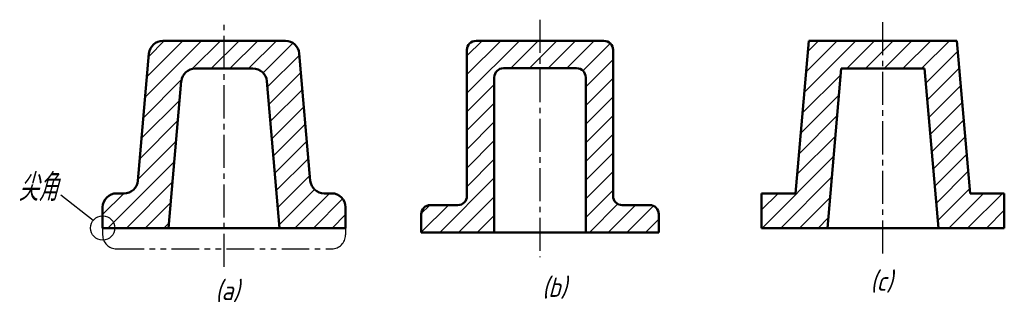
# Model space of a CAD drawing. Header units: millimetres. Extents: x 95 to 237, y 35 to 76.
import ezdxf

# ---------------------------------------------------------------- set-up
doc = ezdxf.new("R2010")
doc.units = ezdxf.units.MM
doc.header["$LTSCALE"] = 0.5
doc.linetypes.add('CENTER2', pattern=[28.575, 19.05, -3.175, 3.175, -3.175])
doc.linetypes.add('PHANTOM2', pattern=[31.75, 15.875, -3.175, 3.175, -3.175, 3.175, -3.175])
for name, color, linetype in [('剖面线层', 7, 'Continuous'), ('双点划线层', 146, 'PHANTOM2'), ('尺寸层', 221, 'Continuous')]:
    doc.layers.add(name, color=color, linetype=linetype)
doc.layers.add('点画线层', color=3, linetype='CENTER2', lineweight=25)
doc.layers.add('粗实线层', color=1, linetype='Continuous', lineweight=50)
doc.styles.add('工程斜体', font='gbeitc.shx', dxfattribs={"bigfont": 'gbcbig.shx'})
pattern_1 = [(45, (-254.6057, -14.5283), (-1.347038, 1.347038), [])]

# ---------------------------------------------------------------- blocks, each defined once
blk = doc.blocks.new('s')
at = {"layer": '剖面线层', "ltscale": 0.5}
h = blk.add_hatch(dxfattribs=at)
h.set_pattern_fill('ANSI31', scale=0.6, style=0)
h.set_pattern_definition(pattern_1)
h.paths.add_polyline_path([(-119.08, 56.92, 0.389031), (-121.07, 58.75), (-129.91, 58.75), (-129.91, 54.75), (-125.74, 54.75, -0.389031), (-123.75, 52.92), (-121.91, 31.75), (-112.41, 31.75), (-112.41, 34.75, 0.414214), (-114.41, 36.75), (-115.49, 36.75, -0.389031), (-117.48, 38.58)])
h.paths.add_polyline_path([(-129.91, 58.75), (-138.74, 58.75, 0.389031), (-140.74, 56.92), (-142.33, 38.58, -0.389031), (-144.33, 36.75), (-145.41, 36.75, 0.414214), (-147.41, 34.75), (-147.41, 33, -0.414214), (-146.16, 31.75), (-137.91, 31.75), (-136.07, 52.92, -0.389031), (-134.07, 54.75), (-129.91, 54.75)])
h.paths.add_polyline_path([(-147.41, 33), (-147.41, 31.75), (-146.16, 31.75, 0.414214)], flags=17)
h.paths.add_polyline_path([(-40.96, 54.75), (-34.96, 54.75), (-34.96, 58.75), (-45.63, 58.75), (-47.54, 36.75), (-52.46, 36.75), (-52.46, 31.75), (-42.96, 31.75)])
h.paths.add_polyline_path([(-24.29, 58.75), (-34.96, 58.75), (-34.96, 54.75), (-28.96, 54.75), (-26.96, 31.75), (-17.46, 31.75), (-17.46, 36.75), (-22.37, 36.75)])
h = blk.add_hatch(dxfattribs=at)
h.set_pattern_fill('ANSI31', scale=0.6, style=0)
h.set_pattern_definition(pattern_1)
h.paths.add_polyline_path([(-94.91, 36.37, -0.414214), (-96.22, 35.06), (-100.17, 35.06, 0.414214), (-101.49, 33.74), (-101.49, 31.11), (-90.96, 31.11), (-90.96, 53.48, -0.414214), (-89.64, 54.8), (-84.38, 54.8), (-84.38, 58.75), (-93.59, 58.75, 0.414214), (-94.91, 57.43)])
h.paths.add_polyline_path([(-77.79, 31.11), (-67.26, 31.11), (-67.26, 33.74, 0.414214), (-68.58, 35.06), (-72.53, 35.06, -0.414214), (-73.85, 36.37), (-73.85, 57.43, 0.414214), (-75.16, 58.75), (-84.38, 58.75), (-84.38, 54.8), (-79.11, 54.8, -0.414214), (-77.79, 53.48)])
at = {"layer": '双点划线层', "color": 7, "ltscale": 0.5}
for p, q in [((-147.41, 31.75), (-147.41, 30.75)), ((-112.41, 31.75), (-112.41, 30.75)), ((-145.41, 28.75), (-114.41, 28.75))]:
    blk.add_line(p, q, dxfattribs=at)
for centre, start, end in [((-145.41, 30.75), 180, 270), ((-114.41, 30.75), 270, 0)]:
    blk.add_arc(centre, 2, start, end, dxfattribs=at)
at = {"layer": '尺寸层', "color": 7, "ltscale": 0.5}
blk.add_line((-148.78, 32.84), (-153.42, 36.51), dxfattribs=at)
blk.add_circle((-147.41, 31.75), 1.75, dxfattribs=at)
at = {"layer": '点画线层', "color": 7, "ltscale": 0.5}
for p, q in [((-129.91, 26.14), (-129.91, 61.79)), ((-84.38, 61.8), (-84.38, 27.54)), ((-34.96, 28.09), (-34.96, 61.79))]:
    blk.add_line(p, q, dxfattribs=at)
at = {"layer": '粗实线层', "color": 7, "ltscale": 0.5}
for p, q in [((-138.74, 58.75), (-121.07, 58.75)), ((-93.59, 58.75), (-75.16, 58.75)), ((-45.63, 58.75), (-47.54, 36.75)), ((-45.63, 58.75), (-24.29, 58.75)), ((-24.29, 58.75), (-22.37, 36.75)), ((-140.74, 56.92), (-142.33, 38.58)), ((-119.08, 56.92), (-117.48, 38.58)), ((-94.91, 57.43), (-94.91, 36.37)), ((-73.85, 57.43), (-73.85, 36.37)), ((-134.07, 54.75), (-125.74, 54.75)), ((-89.64, 54.8), (-79.11, 54.8)), ((-40.96, 54.75), (-42.96, 31.75)), ((-40.96, 54.75), (-28.96, 54.75)), ((-28.96, 54.75), (-26.96, 31.75)), ((-136.07, 52.92), (-137.91, 31.75)), ((-123.75, 52.92), (-121.91, 31.75)), ((-90.96, 53.48), (-90.96, 31.11)), ((-77.79, 53.48), (-77.79, 31.11)), ((-145.41, 36.75), (-144.33, 36.75)), ((-115.49, 36.75), (-114.41, 36.75)), ((-52.46, 36.75), (-47.54, 36.75)), ((-52.46, 36.75), (-52.46, 31.75)), ((-22.37, 36.75), (-17.46, 36.75)), ((-17.46, 36.75), (-17.46, 31.75)), ((-147.41, 34.75), (-147.41, 31.75)), ((-112.41, 34.75), (-112.41, 31.75)), ((-100.17, 35.06), (-96.22, 35.06)), ((-72.53, 35.06), (-68.58, 35.06)), ((-101.49, 33.74), (-101.49, 31.11)), ((-67.26, 33.74), (-67.26, 31.11)), ((-147.41, 31.75), (-112.41, 31.75)), ((-52.46, 31.75), (-17.46, 31.75)), ((-101.49, 31.11), (-67.26, 31.11))]:
    blk.add_line(p, q, dxfattribs=at)
for centre, radius, start, end in [((-138.74, 56.75), 2, 90, 175.0303), ((-121.07, 56.75), 2, 4.9697, 90), ((-93.59, 57.43), 1.32, 90, 180), ((-75.16, 57.43), 1.32, 0, 90), ((-134.07, 52.75), 2, 90, 175.0303), ((-125.74, 52.75), 2, 4.9697, 90), ((-89.64, 53.48), 1.32, 90, 180), ((-79.11, 53.48), 1.32, 0, 90), ((-144.33, 38.75), 2, 270, 355.0303), ((-115.49, 38.75), 2, 184.9697, 270), ((-145.41, 34.75), 2, 90, 180), ((-114.41, 34.75), 2, 0, 90), ((-96.22, 36.37), 1.32, 270, 0), ((-72.53, 36.37), 1.32, 180, 270), ((-100.17, 33.74), 1.32, 90, 180), ((-68.58, 33.74), 1.32, 0, 90)]:
    blk.add_arc(centre, radius, start, end, dxfattribs=at)
at = {"layer": '尺寸层', "color": 7, "ltscale": 0.5, "attachment_point": 1, "style": '工程斜体'}
for s, insert, char_height, width in [('尖角', (-159.56, 39.57), 3.92, 5.8542), ('(c)', (-36.76, 25.5), 2.8, 4.1815), ('(a)', (-131.17, 24.15), 2.8, 4.1815), ('(b)', (-84.07, 24.62), 2.8, 4.1815)]:
    blk.add_mtext(s, dxfattribs=dict(at, insert=insert, char_height=char_height, width=width))

msp = doc.modelspace()

# ---------------------------------------------------------------- block references
at = {"layer": '双点划线层', "color": 7}
msp.add_blockref('s', (254.61, 14.53), dxfattribs=at)

doc.saveas('drawing.dxf')
